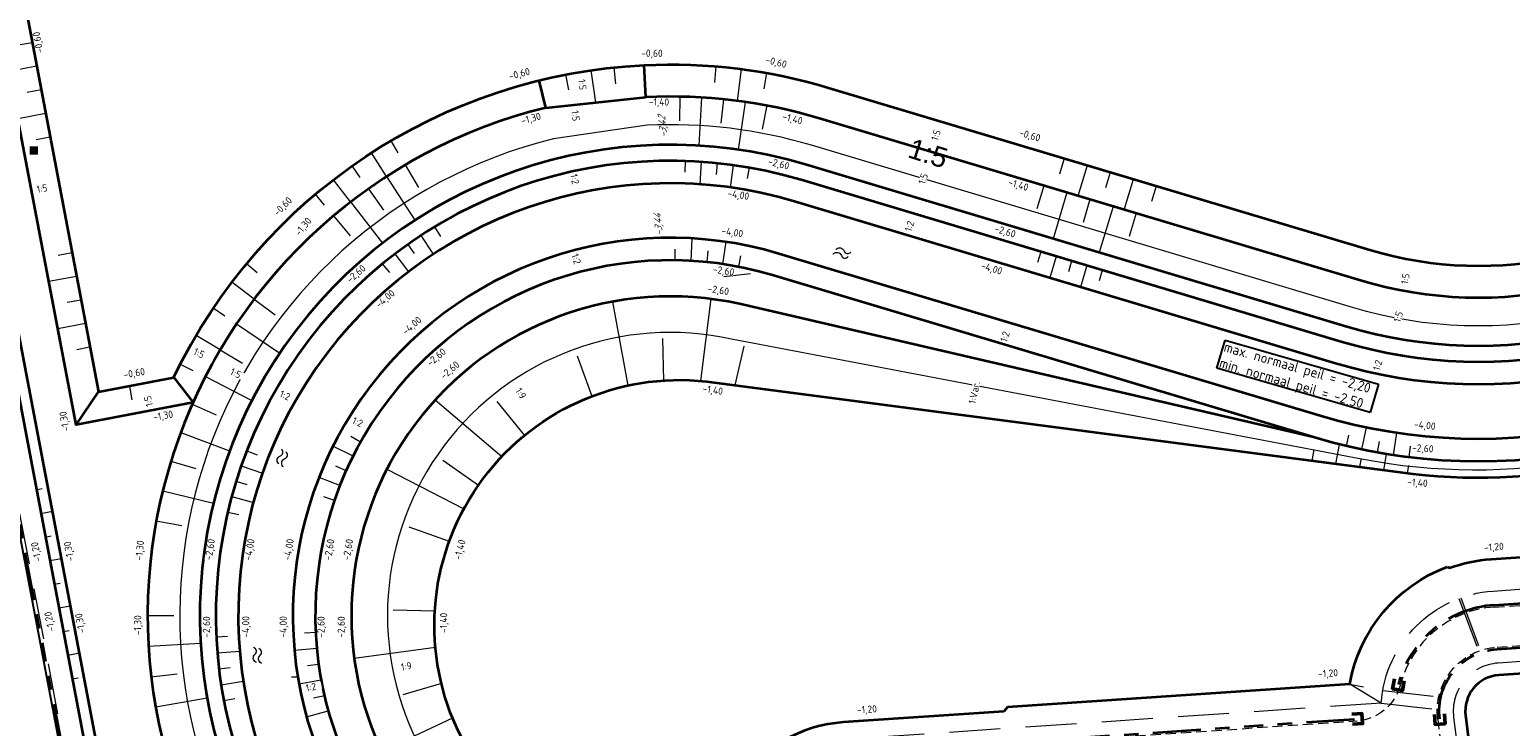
# Model space of a CAD drawing. Header units: metres. Extents: x 239845 to 242720, y 580286 to 584200.
# Tile 87 of 113: x 240429 to 240613, y 583701 to 583787. Entities that reach past the tile are written whole.
import ezdxf
from ezdxf.lldxf.tags import DXFTag

# ---------------------------------------------------------------- set-up
doc = ezdxf.new("R2010")
doc.units = ezdxf.units.M
doc.linetypes.add('DASHED', pattern=[19.049999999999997, 12.7, -6.35])
doc.linetypes.add('RI-DRAINAGE', pattern=[19.200000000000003, 6, -1.8, 1.8, -1.8, 2.4, -1.8, 1.8, -1.8])
for name, color, linetype, lineweight in [('B-OI-KL-DATA_Orientatieverzoek_18O037350_KPN_0000546663-G', 8, 'KL-DATA-N', 18), ('B-WE-GW-GRONDWERK_INSTEEK_SLEUF-G', 7, 'Continuous', 18), ('N-WA-RI-DRAINAGE_AFDEKKAP-G', 150, 'Continuous', 50), ('N-WA-RI-DRAINAGE_DRAIN_PP_100-G', 90, 'RI-DRAINAGE', 35), ('N-WE-GW-GROND_ZAND_CUNETZAND-G', 2, 'Continuous', 35), ('N-WE-GW-GRONDWERK-G', 3, 'Continuous', 35), ('N-WE-GW-GRONDWERK_BODEM-G', 2, 'DASHED', 18), ('N-WE-GW-GRONDWERK_BODEM_MEER-G', 150, 'Continuous', 35), ('N-WE-GW-GRONDWERK_INSTEEK_SLEUF-G_CONTOUR_ZANDCUNET', 52, 'Continuous', 35), ('N-WE-GW-HOOGTELIJN-060', 11, 'Continuous', 35), ('N-WE-GW-HOOGTELIJN-130', 222, 'Continuous', 35), ('N-WE-GW-HOOGTELIJN-140', 114, 'Continuous', 35), ('N-WE-GW-HOOGTELIJN-260', 44, 'Continuous', 35), ('N-WE-GW-SCHEIDING_GRONDSOORTEN-G', 4, 'Continuous', 18), ('N-WE-GW-TALUDARCERING_KORT-G', 90, 'Continuous', 18), ('N-WE-GW-TALUDARCERING_LANG-G', 60, 'Continuous', 13), ('N-WE-OG-TOPOGRAFIE-S @ 0.5', 7, 'Continuous', 18), ('N-WE-VW-VERKEERSTEKEN_OVERIG-S', 7, 'Continuous', 18), ('N-XX-AL-HOOGTELABEL-T25-M', 7, 'Continuous', 25), ('T-WE-GR-MAAIVELD-G', 3, 'DASHED', 0), ('X-XX-AL-T25', 7, 'Continuous', 25)]:
    doc.layers.add(name, color=color, linetype=linetype, lineweight=lineweight)
for name, color, linetype, lineweight, true_color in [('B-WA-RI-DRAINAGE_DRAIN_PP_100-G', 9, 'RI-DRAINAGE', 35, 0x808080), ('GBKN', 9, 'Continuous', 0, 0x808080), ('X-XX-AL-T18-BOB', 9, 'Continuous', 18, 0x808080)]:
    doc.layers.add(name, color=color, linetype=linetype, lineweight=lineweight, true_color=true_color)
doc.layers.add('Hulp', color=6, linetype='Continuous', plot=False)
doc.layers.add('WG-nw-vh-materiaalscheiding', color=7, linetype='Continuous')
doc.styles.add('Block nieuw1.8', font='arial.ttf', dxfattribs={"height": 1.8})
doc.styles.add('NLCS-ISO-ANNOTATIVE-T25', font='NLCS-ISO.ttf', dxfattribs={"height": 2.5})
doc.styles.add('NLCS-ISO-ANNOTATIVE-T25-BOB', font='NLCS-ISO.ttf', dxfattribs={"oblique": 30, "height": 2.5})
doc.styles.add('NLCS-ISO-M1000-T25', font='NLCS-ISO.ttf', dxfattribs={"height": 2.5})
tags = doc.linetypes.add('KL-DATA-N', pattern='A,4,-1,[101,NLCS.SHX,S=0.5,R=0,X=0,Y=0],-1,4,-1,["D",Standard,S=1,R=0,X=-0.25,Y=-0.5],-1.5', length=12.5).pattern_tags.tags
tags[18] = DXFTag(74, 10)

# ---------------------------------------------------------------- blocks, each defined once
blk = doc.blocks.new('Bestaande reflectorpaal')
h = blk.add_hatch(color=250)
h.paths.add_polyline_path([(241966.0657003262, 584050.6764116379), (241963.9672647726, 584050.6763477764), (241963.9673012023, 584048.6301022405), (241966.0657350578, 584048.630166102), (241966.0657350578, 584048.7255466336)])
h.paths.add_polyline_path([(241965.97031859, 584050.5810253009), (241965.9703516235, 584048.7255466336), (241964.0626829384, 584048.7254885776), (241964.062649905, 584050.5809672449)], flags=16)
at = {"true_color": 0xffffff}
blk.add_hatch(color=7, dxfattribs=at).paths.add_polyline_path([(241965.0164842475, 584050.5809962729), (241964.062649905, 584050.5809672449), (241964.0626829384, 584048.7254885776), (241965.0165407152, 584048.7255176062)])
at = {"true_color": 0x808080}
blk.add_hatch(color=8, dxfattribs=at).paths.add_polyline_path([(241965.97031859, 584050.5810253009), (241965.0164842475, 584050.5809962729), (241965.0165407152, 584048.7255176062), (241965.9703516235, 584048.7255466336)])
blk.add_lwpolyline([(241965.0164842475, 584050.5809962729), (241965.0165407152, 584048.7255176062)])
blk = doc.blocks.new('SOG-TOPOGRAFIE_WATER-SO')
at = {"flags": 128}
for points in [[(-1.912067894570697, 0.4603085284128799), (-1.824502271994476, 0.5985739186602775, -0.5388311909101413), (0.1837699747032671, 0.6342924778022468, 0.6051675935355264), (1.859057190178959, 0.83247287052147, -4.03570463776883)], [(-2.279607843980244, -0.8082764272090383), (-2.192042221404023, -0.6700110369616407, -0.5388311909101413), (-0.1837699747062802, -0.6342924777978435, 0.6051675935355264), (1.491517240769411, -0.4361120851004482, -4.03570463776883)]]:
    blk.add_lwpolyline(points, format="xyb", dxfattribs=at)

msp = doc.modelspace()

# ---------------------------------------------------------------- linework, layer by layer
at = {"layer": 'B-OI-KL-DATA_Orientatieverzoek_18O037350_KPN_0000546663-G', "flags": 128}
msp.add_lwpolyline([(240461.408, 583706.7318), (240462.0748, 583706.7318)], dxfattribs=at)
at = {"layer": 'B-WA-RI-DRAINAGE_DRAIN_PP_100-G', "flags": 128}
msp.add_lwpolyline([(240420.9956679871, 583759.9211231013), (240436.676953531, 583677.3978095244)], dxfattribs=at)
at = {"layer": 'GBKN', "flags": 128}
msp.add_lwpolyline([(240515.2963348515, 583756.649283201), (240518.638159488, 583757.029435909)], dxfattribs=at)
at = {"layer": 'N-WA-RI-DRAINAGE_AFDEKKAP-G', "flags": 128}
for points in [[(240600.1575436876, 583706.2584586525), (240599.9264574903, 583705.0300046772), (240598.6980035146, 583705.2610908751), (240598.9290897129, 583706.4895448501)], [(240593.6231822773, 583702.0823724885), (240594.8703209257, 583702.1669017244), (240594.9548501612, 583700.9197630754), (240593.7077115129, 583700.8352338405)], [(240605.1539915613, 583702.1364570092), (240605.2385207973, 583700.8893183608), (240603.9913821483, 583700.8047891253), (240603.9068529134, 583702.0519277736)]]:
    msp.add_lwpolyline(points, dxfattribs=at)
at = {"layer": 'N-WA-RI-DRAINAGE_DRAIN_PP_100-G'}
for p, q in [((240611.3641788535, 583715.6882236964), (240669.2063541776, 583719.6086818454)), ((240611.736107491, 583710.2008136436), (240669.3654482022, 583714.1068461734)), ((240530.4896856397, 583697.1768423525), (240594.2552591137, 583701.4987797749))]:
    msp.add_line(p, q, dxfattribs=at)
msp.add_arc((240612.2601887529, 583702.4685540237), 13.25, 93.87749384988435, 165.4690136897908, dxfattribs=at)
at = {"layer": 'N-WA-RI-DRAINAGE_DRAIN_PP_100-G', "extrusion": (0, 0, -1)}
msp.add_arc((-240612.2601887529, 583702.4685540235), 7.75, 352.8533418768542, 86.12250615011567, dxfattribs=at)
at = {"layer": 'N-WE-GW-GROND_ZAND_CUNETZAND-G', "flags": 128}
msp.add_lwpolyline([(240678.8384346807, 583608.6560561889), (240676.9884262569, 583622.5153280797, -0.04440134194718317), (240675.3838875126, 583658.9947752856, 0.0386489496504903), (240674.4116406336, 583688.9258408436), (240672.3442461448, 583707.6907477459, 0.4019486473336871), (240668.6286146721, 583710.7994480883), (240611.9558835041, 583706.9582531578, 0.4310258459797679), (240607.7951494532, 583701.9087111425), (240613.6949273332, 583654.8549019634, -0.014265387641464), (240615.1114978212, 583640.1756846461), (240617.5295011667, 583604.500626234)], format="xyb", dxfattribs=at)
at = {"layer": 'N-WE-GW-GRONDWERK-G', "flags": 128}
for points in [[(240493.1029948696, 583777.6866111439), (240505.5733892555, 583779.0114515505)], [(240423.607517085, 583761.4963484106), (240440.4597432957, 583672.810918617), (240440.1573626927, 583672.3666597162), (240446.0929650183, 583641.1303448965)], [(240446.7127183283, 583744.0607552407), (240449.1249313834, 583740.9397902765)]]:
    msp.add_lwpolyline(points, dxfattribs=at)
at = {"layer": 'N-WE-GW-GRONDWERK_BODEM-G', "ltscale": 0.5}
msp.add_line((240420.3814777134, 583764.4924968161), (240445.1360560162, 583634.2206627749), dxfattribs=at)
at = {"layer": 'N-WE-GW-GRONDWERK_BODEM-G', "ltscale": 0.5, "flags": 128}
for points in [[(240597.2929028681, 583703.4586819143, -0.3755653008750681), (240611.2458379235, 583717.4342178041), (240672.4234803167, 583721.5807490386)], [(240680.5370584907, 583607.2677449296), (240678.4752385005, 583622.7137955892, -0.04440134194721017), (240676.8823832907, 583658.9276157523, 0.03864894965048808), (240675.9026190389, 583689.0901070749), (240673.8352245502, 583707.8550139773, 0.4019486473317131), (240668.5271795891, 583712.2960144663), (240611.8544484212, 583708.4548195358, 0.4310258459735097), (240606.3068030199, 583701.7220968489), (240612.2065809, 583654.6682876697, -0.01426538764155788), (240613.6149314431, 583640.0742495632), (240616.1343698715, 583602.902624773)], [(240597.2929028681, 583703.4586819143), (240530.3713447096, 583698.9228364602, 0.4918730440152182), (240517.1727482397, 583679.1621618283), (240526.1908807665, 583652.4314105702, -0.122649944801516), (240528.0748910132, 583629.3082408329), (240523.3775027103, 583600.706876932, 0.05767841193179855), (240522.7544422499, 583587.6146209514), (240524.7799776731, 583557.7300078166), (240525.1917941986, 583551.6540945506)]]:
    msp.add_lwpolyline(points, format="xyb", dxfattribs=at)
for points in [[(240606.9749943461, 583716.5065994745), (240610.1461109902, 583708.083772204)], [(240607.1902443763, 583716.587639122), (240610.3613610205, 583708.1648118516)], [(240597.2929028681, 583703.4586819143), (240593.3478831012, 583705.8373512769), (240597.4652081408, 583705.0191981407)], [(240597.4652081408, 583705.0191981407), (240606.4324940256, 583704.02907025)], [(240597.2929028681, 583703.4586819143), (240606.2601887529, 583702.4685540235)]]:
    msp.add_lwpolyline(points, dxfattribs=at)
at = {"layer": 'N-WE-GW-GRONDWERK_INSTEEK_SLEUF-G_CONTOUR_ZANDCUNET', "flags": 128}
for points in [[(240605.7883971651, 583720.3110962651, -0.07018581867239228), (240610.9766968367, 583721.4051072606), (240668.8340326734, 583725.3265929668)], [(240593.3478831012, 583705.8373512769, -0.2645339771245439), (240605.4916164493, 583720.4466108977, -0.2645339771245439)], [(240550.2182883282, 583702.4329890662), (240530.2252781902, 583701.0778920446, 0.4918730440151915), (240515.1260838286, 583678.4716802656), (240518.0280199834, 583669.8700176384)]]:
    msp.add_lwpolyline(points, format="xyb", dxfattribs=at)
for points in [[(240605.4916164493, 583720.4466108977), (240605.7883971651, 583720.3110962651)], [(240593.3478831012, 583705.8373512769), (240550.6647303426, 583702.9443495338)], [(240550.6647303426, 583702.9443495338), (240550.2182883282, 583702.4329890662)]]:
    msp.add_lwpolyline(points, dxfattribs=at)
at = {"layer": 'N-WE-GW-HOOGTELIJN-130', "flags": 128}
msp.add_lwpolyline([(240449.1249313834, 583740.9397902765), (240434.5445457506, 583738.1691890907), (240425.3025957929, 583786.8052739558)], dxfattribs=at)
for points in [[(240486.5460817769, 583592.0713685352), (240474.8047558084, 583605.8401303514), (240474.198555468, 583605.8883086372), (240450.5412146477, 583633.6306855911), (240448.7307306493, 583643.1584209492), (240447.2865726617, 583642.8839984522), (240441.7469825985, 583672.036284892), (240442.0493632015, 583672.4805437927), (240425.0811476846, 583761.7763713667, 2.00764747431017e-05), (240424.4217928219, 583765.2458943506, 0.0951282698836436), (240420.5335113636, 583775.3491899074, 0.04102076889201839), (240417.6457672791, 583779.2543556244, 0.04102076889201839)], [(240493.1029948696, 583777.6866111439, 0.5364501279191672), (240456.3598444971, 583675.4471229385), (240484.4560614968, 583637.6914379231, -0.3060360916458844), (240486.5460817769, 583592.0713685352)]]:
    msp.add_lwpolyline(points, format="xyb", dxfattribs=at)
at = {"layer": 'N-WE-GW-SCHEIDING_GRONDSOORTEN-G', "flags": 128}
msp.add_lwpolyline([(240648.1561324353, 583743.7583696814, -0.1904438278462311), (240594.8083300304, 583733.8866272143), (240516.2694974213, 583748.8427225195, 0.6438836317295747), (240477.6936310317, 583697.4363137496), (240504.4335586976, 583652.7025879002, -0.2926813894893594), (240503.2774782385, 583577.0743479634)], format="xyb", dxfattribs=at)
at = {"layer": 'N-WE-GW-TALUDARCERING_KORT-G'}
for points in [[(240501.8492735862, 583780.6745635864), (240501.6329945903, 583782.7103441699)], [(240514.3242336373, 583782.8379052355), (240514.1595147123, 583780.8446998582)], [(240495.9862486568, 583779.9265052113), (240495.6197801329, 583781.821152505)], [(240430.1773916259, 583779.899953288), (240428.4581559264, 583779.5732598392)], [(240509.8074357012, 583776.0607440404), (240509.8629282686, 583779.060230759)], [(240514.9983638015, 583775.7455045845), (240515.3062515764, 583778.7296636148)], [(240520.138737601, 583774.9953013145), (240520.6965625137, 583777.9429836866)], [(240431.2974834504, 583774.0054308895), (240429.5782477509, 583773.6787374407)], [(240474.7076783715, 583772.0698748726), (240473.8200412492, 583773.5780526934)], [(240510.4943345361, 583771.0418193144), (240510.4491938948, 583769.6425472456)], [(240557.1966865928, 583769.4615527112), (240557.7706301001, 583771.3774307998)], [(240469.9723754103, 583769.0073252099), (240468.9609626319, 583770.4354513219)], [(240475.5953154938, 583770.5616970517), (240477.2437844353, 583767.7607953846)], [(240514.4852175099, 583770.7719062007), (240514.3415365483, 583769.3792986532)], [(240518.4507708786, 583770.2206601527), (240518.209175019, 583768.8416636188)], [(240562.9443208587, 583767.7397221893), (240563.518264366, 583769.6556002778)], [(240470.9837881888, 583767.5791990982), (240472.8621262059, 583764.9269648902)], [(240555.2194620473, 583767.9660583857), (240554.3585467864, 583765.0922412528)], [(240568.6919551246, 583766.0178916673), (240569.2658986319, 583767.933769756)], [(240465.5096943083, 583765.5555150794), (240464.3816319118, 583766.8934146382)], [(240560.9670963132, 583766.2442278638), (240560.1061810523, 583763.370410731)], [(240466.633976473, 583764.2144279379), (240468.7291379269, 583761.7299162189)], [(240566.7147305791, 583764.522397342), (240565.8538153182, 583761.6485802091)], [(240479.2401664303, 583762.8378061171), (240479.9667336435, 583761.6411022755)], [(240475.8963645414, 583760.6425865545), (240476.7054947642, 583759.5000856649)], [(240509.2239011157, 583758.6677891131), (240509.2591547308, 583760.0674561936)], [(240513.212614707, 583758.437382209), (240513.3562956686, 583759.8299897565)], [(240434.0332641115, 583759.6082894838), (240432.3140284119, 583759.281596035)], [(240457.1178302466, 583757.0921901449), (240455.7704136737, 583758.2088676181)], [(240472.7156526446, 583758.217082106), (240473.6033189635, 583757.1344702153)], [(240517.1649042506, 583757.8484322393), (240517.4334882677, 583759.2224273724)], [(240554.8395661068, 583759.728602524), (240554.4378056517, 583758.387487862)], [(240558.6713222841, 583758.5807155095), (240558.269561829, 583757.2396008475)], [(240562.5030784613, 583757.4328284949), (240562.1013180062, 583756.0917138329)], [(240435.1533559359, 583753.7137670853), (240433.4355897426, 583753.3873528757)], [(240453.0908550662, 583751.7034631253), (240451.638177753, 583752.6792851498)], [(240456.7583170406, 583753.8252998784), (240459.3457467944, 583751.8586511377)], [(240507.6444235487, 583748.9162893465), (240507.7993331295, 583743.6786744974)], [(240436.2734477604, 583747.8192446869), (240434.6247224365, 583747.5059497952)], [(240452.5100556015, 583747.5003564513), (240455.3092468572, 583745.8489847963)], [(240517.8063789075, 583747.972715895), (240516.6747006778, 583743.1029389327)], [(240447.5386797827, 583745.7261053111), (240449.103360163, 583744.9421631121)], [(240497.0421161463, 583746.773655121), (240498.8573349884, 583741.7136713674)], [(240449.0260348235, 583740.7170407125), (240451.9988927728, 583739.4037944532)], [(240487.0119459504, 583741.0488537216), (240490.4404618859, 583736.8249873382)], [(240470.0119620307, 583736.0125721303), (240468.7903853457, 583736.6964949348)], [(240455.8172837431, 583734.9112261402), (240457.1228271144, 583734.4038213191)], [(240594.6157564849, 583732.9033017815), (240594.8053696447, 583733.975328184)], [(240600.7761109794, 583734.1040365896), (240600.9449412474, 583735.493819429)], [(240446.3747395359, 583733.6280294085), (240449.4927066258, 583732.7099297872)], [(240468.2098984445, 583732.4207502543), (240466.9313716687, 583732.9911617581)], [(240480.2746415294, 583733.7532341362), (240484.7158874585, 583730.6395906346)], [(240600.5710437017, 583732.1239722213), (240600.7446400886, 583733.1054437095)], [(240454.5014064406, 583731.136496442), (240455.8388072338, 583730.7225409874)], [(240429.5802260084, 583730.0647588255), (240430.3170413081, 583730.2047703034)], [(240466.7544052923, 583728.720398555), (240465.4298809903, 583729.1738689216)], [(240453.4563571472, 583727.2852478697), (240454.8195616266, 583726.9663849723)], [(240444.546201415, 583726.1896616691), (240447.742363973, 583725.6005562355)], [(240476.0456733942, 583725.4536641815), (240481.0795419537, 583723.644513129)], [(240430.7003178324, 583724.1702364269), (240431.4371331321, 583724.3102479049)], [(240431.8204096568, 583718.2757140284), (240432.5572249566, 583718.4157255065)], [(240443.4661385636, 583714.3713005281), (240446.7161386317, 583714.3713005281)], [(240479.2748354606, 583714.9418553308), (240474.0742355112, 583715.0428112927)], [(240432.9405014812, 583712.3811916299), (240433.677316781, 583712.521203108)], [(240463.0159368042, 583712.2384434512), (240464.4144112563, 583712.3037826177)], [(240452.0279232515, 583711.7250642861), (240453.4263977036, 583711.7904034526)], [(240463.3938405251, 583708.1335901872), (240464.7807380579, 583708.3246797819)], [(240434.0605933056, 583706.4866692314), (240434.7974086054, 583706.6266807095)], [(240443.9128447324, 583706.7521839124), (240447.1405780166, 583707.1319711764)], [(240452.3546084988, 583707.7454736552), (240453.7450166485, 583707.9090743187)], [(240464.1328797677, 583704.110751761), (240465.4971371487, 583704.4250792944)], [(240480.0889615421, 583705.9135669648), (240475.295726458, 583704.4949556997)], [(240452.9618748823, 583703.7918389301), (240454.3372888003, 583704.0530602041)]]:
    msp.add_lwpolyline(points, dxfattribs=at)
at = {"layer": 'N-WE-GW-TALUDARCERING_LANG-G'}
for points in [[(240429.6173457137, 583782.8472144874), (240426.1788743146, 583782.1938275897)], [(240499.3381920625, 583778.3490313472), (240498.7544807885, 583782.3525408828)], [(240517.4894031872, 583782.5023507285), (240516.9756759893, 583778.5354773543)], [(240512.2238703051, 583772.963386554), (240512.5875226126, 583778.9523561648)], [(240517.1432092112, 583772.4559738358), (240518.009690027, 583778.3930784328)], [(240430.7374375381, 583776.9526920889), (240427.298966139, 583776.2993051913)], [(240473.2591584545, 583769.1196864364), (240471.358477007, 583772.0586335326)], [(240512.49215695, 583770.9420666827), (240512.3032177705, 583768.1484486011)], [(240473.2591584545, 583769.1196864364), (240476.7889954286, 583763.661641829)], [(240516.4698036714, 583770.5317208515), (240516.0844374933, 583767.7583667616)], [(240559.4965602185, 583766.6847593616), (240560.6444472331, 583770.5165155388)], [(240468.7753467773, 583765.9442074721), (240466.6339699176, 583768.7126917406)], [(240565.2441944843, 583764.9629288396), (240566.392081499, 583768.794685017)], [(240468.7753467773, 583765.9442074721), (240472.7521895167, 583760.8027366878)], [(240558.0932791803, 583767.1051431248), (240556.3714486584, 583761.357508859)], [(240563.8409134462, 583765.3833126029), (240562.1190829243, 583759.6356783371)], [(240477.5489012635, 583761.7696923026), (240479.0855549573, 583759.4290309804)], [(240511.2205734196, 583758.5975920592), (240511.3820275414, 583761.3929332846)], [(240515.1954033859, 583758.1874927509), (240515.6080882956, 583760.9569134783)], [(240474.2846130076, 583759.4578916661), (240475.9824661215, 583757.2313933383)], [(240556.7554441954, 583759.1546590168), (240555.9519232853, 583756.4724296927)], [(240560.5872003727, 583758.0067720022), (240559.7836794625, 583755.3245426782)], [(240434.5933100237, 583756.6610282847), (240431.1548386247, 583756.007641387)], [(240456.7583170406, 583753.8252998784), (240453.9718542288, 583755.9432292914)], [(240501.4126653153, 583753.5047533), (240503.3498651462, 583743.0533025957)], [(240513.6914750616, 583753.852764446), (240512.3912482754, 583743.6375565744)], [(240435.7134018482, 583750.7665058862), (240432.2749304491, 583750.1131189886)], [(240454.5435323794, 583750.7276411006), (240459.9391909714, 583747.1031592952)], [(240452.5100556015, 583747.5003564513), (240449.4955419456, 583749.2787566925)], [(240450.6687889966, 583744.1596781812), (240456.4507333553, 583741.1899779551)], [(240479.3025082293, 583741.252225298), (240487.6210260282, 583734.2044167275)], [(240447.5896954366, 583737.190329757), (240453.6786046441, 583734.9154265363)], [(240598.7948407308, 583734.3728031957), (240599.2098730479, 583737.1418731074)], [(240469.0752565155, 583734.2472170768), (240466.5728982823, 583735.5034826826)], [(240597.5934000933, 583732.5136370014), (240597.9456703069, 583734.5052865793)], [(240455.1260685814, 583733.0354615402), (240457.7700226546, 583732.1137745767)], [(240473.3040064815, 583732.6349150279), (240482.8990909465, 583727.6890969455)], [(240467.4370206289, 583730.5777756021), (240464.8311170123, 583731.6021126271)], [(240445.3483960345, 583729.9245471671), (240451.6635792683, 583728.3855159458)], [(240453.9437481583, 583729.2154909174), (240456.6460884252, 583728.4824444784)], [(240430.1402719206, 583727.1174976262), (240431.6139025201, 583727.3975205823)], [(240431.2603637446, 583721.2229752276), (240432.7339943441, 583721.5029981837)], [(240432.380455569, 583715.3284528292), (240433.8540861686, 583715.6084757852)], [(240443.5777213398, 583710.558435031), (240450.0665972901, 583710.9385519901)], [(240461.7644775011, 583710.0534087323), (240464.5526866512, 583710.3100986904)], [(240479.346058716, 583710.3937292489), (240469.2252789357, 583709.036641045)], [(240433.5005473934, 583709.4339304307), (240434.974177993, 583709.7139533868)], [(240452.1562742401, 583709.731771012), (240454.946884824, 583709.9608835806)], [(240462.3383905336, 583705.8771989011), (240465.0924817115, 583706.3821561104)], [(240452.6233663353, 583705.7632995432), (240455.3909106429, 583706.1883860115)], [(240444.4680796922, 583702.9849386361), (240450.8681929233, 583704.1200820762)], [(240463.29226103, 583701.737170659), (240465.9896465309, 583702.4882441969)], [(240481.4820977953, 583701.6041096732), (240472.6414479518, 583697.4520314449)]]:
    msp.add_lwpolyline(points, dxfattribs=at)
at = {"layer": 'T-WE-GR-MAAIVELD-G', "ltscale": 0.1}
for p, q in [((240419.8902675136, 583764.3991558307), (240444.688443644, 583633.8978866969)), ((240419.8902675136, 583764.3991558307), (240444.688443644, 583633.8978866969)), ((240611.3810847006, 583715.4387959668), (240669.2232600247, 583719.3592541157)), ((240611.7192016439, 583710.4502413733), (240669.3485423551, 583714.356273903)), ((240530.5065914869, 583696.9274146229), (240594.2736993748, 583701.2494560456)), ((240604.3223411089, 583701.4732777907), (240610.2221189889, 583654.4194686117))]:
    msp.add_line(p, q, dxfattribs=at)
msp.add_arc((240612.2601887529, 583702.4685540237), 13, 93.87749384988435, 165.4690136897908, dxfattribs=at)
at = {"layer": 'T-WE-GR-MAAIVELD-G', "ltscale": 0.1, "extrusion": (0, 0, -1)}
for centre, radius, start, end in [((-240612.2601887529, 583702.4685540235), 8, 352.8533418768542, 86.12250615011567), ((-240593.867959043, 583707.2357215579), 6.000000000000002, 194.5309863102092, 266.1225061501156)]:
    msp.add_arc(centre, radius, start, end, dxfattribs=at)

# ---------------------------------------------------------------- block references
at = {"layer": 'N-WE-OG-TOPOGRAFIE-S @ 0.5'}
for p, xscale, yscale, zscale, rotation in [((240530.1390300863, 583759.534816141), 0.4999999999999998, 0.4999999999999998, 0.4999999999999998, 344.9082485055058), ((240460.2971456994, 583734.121584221), 0.4999999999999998, 0.4999999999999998, 0.4999999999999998, 74.90824850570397), ((240457.1801373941, 583709.4988949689), 0.5, 0.5, 0.5, 95.16767031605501)]:
    msp.add_blockref('SOG-TOPOGRAFIE_WATER-SO', p, dxfattribs=dict(at, xscale=xscale, yscale=yscale, zscale=zscale, rotation=rotation))
at = {"layer": 'N-WE-VW-VERKEERSTEKEN_OVERIG-S', "xscale": 0.5, "yscale": 0.5, "zscale": 0.5}
msp.add_blockref('Bestaande reflectorpaal', (119446.7691756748, 291747.5136714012), dxfattribs=at)
msp.add_blockref('Bestaande reflectorpaal', (119446.7691756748, 291747.5136714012), dxfattribs=at)

# ---------------------------------------------------------------- texts
at = {"layer": 'Hulp', "insert": (240542.7222317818, 583770.0514124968, -1), "char_height": 2.5, "attachment_point": 9, "rotation": 342.52193671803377, "style": 'Block nieuw1.8'}
msp.add_mtext('1:5', dxfattribs=at)
at = {"layer": 'X-XX-AL-T18-BOB', "ltscale": 0.5, "char_height": 0.8999999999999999, "width": 3.232078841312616, "attachment_point": 5, "rotation": 95.66383379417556, "style": 'NLCS-ISO-ANNOTATIVE-T25-BOB', "bg_fill": 3, "box_fill_scale": 1, "bg_fill_color": 256, "bg_fill_transparency": 0}
for s, insert in [('-3,42', (240507.7721681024, 583775.2676447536)), ('-3,44', (240507.2306798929, 583763.0657915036))]:
    msp.add_mtext(s, dxfattribs=dict(at, insert=insert))

# ---------------------------------------------------------------- next in the draw order: linework, layer by layer
at = {"layer": 'N-WE-GW-GRONDWERK_BODEM_MEER-G', "flags": 128}
for points in [[(240804.0214821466, 583795.8330328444, -0.1203493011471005), (240762.7006557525, 583796.752692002), (240746.8472542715, 583801.0005981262, 0.2550933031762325), (240678.9710722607, 583784.5531065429), (240651.1704212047, 583759.3076043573, -0.2629002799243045), (240591.6016866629, 583745.7927573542), (240524.1339160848, 583766.0042150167, 0.7220976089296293), (240465.4251991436, 583682.1931843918), (240493.5214161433, 583644.4374993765, -0.2793219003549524), (240498.6412121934, 583590.6728990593), (240503.4096075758, 583585.0875391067)], [(240802.0657901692, 583788.5039326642, -0.1109316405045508), (240760.9406862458, 583790.1843963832), (240745.0872847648, 583794.4323025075, 0.2550933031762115), (240683.5424887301, 583779.5190076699), (240655.7418376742, 583754.2735054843, -0.2629002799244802), (240589.650278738, 583739.2787718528), (240522.18250816, 583759.4902295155, 0.7220976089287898), (240470.880456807, 583686.2527611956), (240498.9766738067, 583648.4970761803, -0.2929517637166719), (240503.4096075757, 583585.0875391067)]]:
    msp.add_lwpolyline(points, format="xyb", dxfattribs=at)
at = {"layer": 'N-WE-GW-HOOGTELIJN-140'}
msp.add_lwpolyline([(240796.8675827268, 583805.475431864, -0.1040576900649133), (240765.4959014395, 583807.1846909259), (240749.6424999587, 583811.4325970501, 0.2550933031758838), (240671.71058728, 583792.5484400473), (240643.9099362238, 583767.3029378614, -0.262900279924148), (240594.7009816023, 583756.1384990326), (240527.2332110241, 583776.3499566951, 0.08492158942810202), (240505.5740629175, 583778.9973716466)], format="xyb", dxfattribs=at)
at = {"layer": 'N-WE-GW-HOOGTELIJN-260'}
for points in [[(240802.0647825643, 583800.3221579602), (240802.5442699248, 583808.2182312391), (240812.0340029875, 583844.0689590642), (240820.1950815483, 583895.2309726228), (240823.739330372, 583895.2309729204), (240815.4625555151, 583843.3436562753), (240806.0167508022, 583807.6588828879), (240805.6296938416, 583801.2849294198, -0.3354350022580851), (240803.276959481, 583798.5362130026, -0.1199153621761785), (240763.4253490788, 583799.4572843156), (240747.5719475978, 583803.7051904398, 0.2550933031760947), (240677.0887243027, 583786.6259707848), (240649.2880732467, 583761.380468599, -0.262900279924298), (240592.4052075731, 583748.4749866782), (240524.937436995, 583768.6864443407, 0.7220976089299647), (240463.1789165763, 583680.5215939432), (240491.275133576, 583642.7659089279, -0.2892761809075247), (240495.302012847, 583590.2798727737)], [(240802.0647825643, 583800.3221579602, -0.1174445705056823), (240763.942987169, 583801.3891359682), (240748.0895856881, 583805.6370420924, 0.2550933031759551), (240675.7441900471, 583788.1065881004), (240647.9435389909, 583762.8610859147, -0.2629002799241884), (240592.9791510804, 583750.3908647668), (240525.5113805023, 583770.6023224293, 0.7220976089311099), (240461.5744290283, 583679.3276007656), (240489.670646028, 583641.5719157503, -0.2847159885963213), (240493.9009695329, 583591.9228415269)], [(240800.6714261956, 583785.4234351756, -0.1058995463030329), (240760.2159929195, 583787.4798040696), (240744.3625914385, 583791.7277101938, 0.255093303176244), (240685.4248366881, 583777.4461434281), (240657.6241856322, 583752.2006412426, -0.2629002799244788), (240588.8467578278, 583736.5965425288), (240521.3789872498, 583756.8080001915, 0.7220976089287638), (240473.1267393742, 583687.9243516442), (240501.2229563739, 583650.1686666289, -0.3107172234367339), (240503.8261354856, 583580.2838455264)]]:
    msp.add_lwpolyline(points, format="xyb", dxfattribs=at)
at = {"layer": 'N-WE-GW-SCHEIDING_GRONDSOORTEN-G', "flags": 128}
msp.add_lwpolyline([(240799.8385007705, 583802.4308032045, -0.1118949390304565), (240764.5900347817, 583803.8039505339), (240748.7366333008, 583808.0518566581, 0.255093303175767), (240674.0635222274, 583789.957359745), (240646.2628711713, 583764.7118575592, -0.2629002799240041), (240593.6965804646, 583752.7857123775), (240526.2288098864, 583772.99717004, 0.08492158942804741), (240505.7413313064, 583775.5013708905), (240494.0577889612, 583773.8022362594, 0.5364501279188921), (240459.5688195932, 583677.8351092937), (240487.6650365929, 583640.0794242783, -0.2947208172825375), (240490.8959963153, 583591.5938047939)], format="xyb", dxfattribs=at)

# ---------------------------------------------------------------- next in the draw order: texts
at = {"layer": 'N-XX-AL-HOOGTELABEL-T25-M', "char_height": 0.9, "attachment_point": 1, "style": 'NLCS-ISO-M1000-T25', "bg_fill": 3, "box_fill_scale": 1, "bg_fill_color": 256, "bg_fill_transparency": 0}
for s, gutter_width, insert, rotation in [('-1,30', 6.249999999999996, (240432.8425690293, 583737.2794507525), 99.56905071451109), ('-1,20', 6.249999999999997, (240429.3427770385, 583721.0117855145), 100.77280137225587), ('-1,30', 6.249999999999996, (240433.3991588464, 583721.0635569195), 99.56905071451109), ('-1,30', 6.249999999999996, (240441.9079917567, 583721.2901605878), 84.7026819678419), ('-1,20', 6.249999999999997, (240431.0101147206, 583712.3198307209), 100.77280137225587), ('-1,30', 6.249999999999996, (240434.8113647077, 583712.1083623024), 99.56905071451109), ('-1,30', 6.249999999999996, (240441.7527103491, 583711.927688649), 89.37889108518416)]:
    msp.add_mtext_dynamic_manual_height_columns(s, width=2.607198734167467, gutter_width=gutter_width, heights=[0], dxfattribs=dict(at, insert=insert, rotation=rotation))

# ---------------------------------------------------------------- next in the draw order: linework, layer by layer
at = {"layer": 'N-WE-GW-GRONDWERK-G', "flags": 128}
msp.add_lwpolyline([(240434.5445457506, 583738.1691890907), (240437.3296302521, 583742.2610473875)], dxfattribs=at)

# ---------------------------------------------------------------- next in the draw order: texts
at = {"layer": 'N-XX-AL-HOOGTELABEL-T25-M', "char_height": 0.9, "attachment_point": 1, "style": 'NLCS-ISO-M1000-T25', "bg_fill": 3, "box_fill_scale": 1, "bg_fill_color": 256, "bg_fill_transparency": 0}
for s, width, gutter_width, insert, rotation in [('-1,40', 2.607198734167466, 6.249999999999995, (240505.9603318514, 583778.8634078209), 359.4882446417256), ('-1,30', 2.607198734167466, 6.249999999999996, (240489.9368117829, 583776.4782714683), 14.670465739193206), ('1:5', 2.607198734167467, 6.249999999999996, (240497.1905219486, 583777.4030360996), 276.8335723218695), ('-1,40', 2.607198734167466, 6.249999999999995, (240522.7600544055, 583777.074538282), 345.77893085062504), ('-2,60', 2.607198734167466, 6.249999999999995, (240520.9698065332, 583771.4764415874), 345.77893085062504), ('1:2', 1.956625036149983, 6.249999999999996, (240497.0217886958, 583769.5121352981), 281.6888405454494), ('1:5', 2.607198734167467, 6.249999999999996, (240539.5298177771, 583768.3422862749), 71.91529847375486), ('-4,00', 2.607198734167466, 6.249999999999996, (240515.8681493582, 583767.4984842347), 350.8180861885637), ('-1,40', 2.607198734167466, 6.249999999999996, (240550.9613940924, 583768.8871228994), 342.8962689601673), ('-1,30', 2.607198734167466, 6.249999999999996, (240461.7017366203, 583762.1920889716), 50.352548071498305), ('1:2', 1.804100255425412, 6.249999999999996, (240537.8289460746, 583762.4444382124), 71.91529847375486), ('-4,00', 2.607198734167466, 6.249999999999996, (240515.1133194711, 583762.8296182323), 350.8180861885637), ('-2,60', 2.607198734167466, 6.249999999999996, (240549.2495360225, 583763.1039517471), 342.8962689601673), ('-2,60', 2.607198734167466, 6.249999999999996, (240468.1451173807, 583756.4632531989), 40.689028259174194), ('1:2', 1.903854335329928, 6.249999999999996, (240497.1231518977, 583759.5935422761), 288.2211909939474), ('-2,60', 2.607198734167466, 6.249999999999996, (240514.0351705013, 583758.0347938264), 350.8180861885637), ('-4,00', 2.607198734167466, 6.249999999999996, (240547.5484284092, 583758.5022901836), 342.8962689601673), ('-4,00', 2.607198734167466, 6.249999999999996, (240471.7560620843, 583753.3343452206), 40.689028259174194), ('-2,60', 2.607198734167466, 6.249999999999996, (240513.3805084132, 583755.6222608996), 350.8180861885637), ('1:5', 2.607198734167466, 6.249999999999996, (240598.7908084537, 583751.1104758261), 74.02930813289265), ('1:2', 1.949437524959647, 6.249999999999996, (240549.7346773, 583748.6695146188), 71.97018091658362), ('-2,60', 2.607198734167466, 6.249999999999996, (240478.1429493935, 583746.0612096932), 40.689028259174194), ('1:5', 2.607198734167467, 6.249999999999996, (240454.037934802, 583745.2803520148), 334.3623254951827), ('1:Var.', 2.607198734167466, 6.249999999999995, (240545.8008243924, 583740.8836577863), 77.77749463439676), ('1:2', 1.903854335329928, 6.249999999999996, (240460.1813885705, 583742.4994811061), 336.0588076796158), ('1:9', 1.903854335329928, 6.249999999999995, (240490.020418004, 583742.89037207), 302.51933798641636), ('-1,40', 2.607198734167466, 6.249999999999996, (240512.7579677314, 583743.1606955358), 350.8180861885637), ('-1,30', 2.607198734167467, 6.249999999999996, (240444.0808061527, 583739.5451813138), 9.569050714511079), ('1:2', 1.903854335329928, 6.249999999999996, (240469.2381573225, 583739.1819989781), 336.0588076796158), ('-4,00', 2.607198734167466, 6.249999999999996, (240601.4276884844, 583738.7062070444), 353.6154954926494), ('-2,60', 2.607198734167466, 6.249999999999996, (240601.1653190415, 583735.769396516), 356.1065733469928), ('-1,40', 2.607198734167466, 6.249999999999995, (240600.5770060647, 583731.5019215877), 355.36209909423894), ('-2,60', 2.607198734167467, 6.249999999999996, (240450.5519837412, 583721.3659805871), 80.66086821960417), ('-4,00', 2.607198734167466, 6.249999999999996, (240455.4873127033, 583721.3524122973), 80.5418727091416), ('-4,00', 2.607198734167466, 6.249999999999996, (240460.3785794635, 583721.3524122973), 80.5418727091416), ('-2,60', 2.607198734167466, 6.249999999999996, (240465.4443515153, 583721.3524122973), 80.5418727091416), ('-2,60', 2.607198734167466, 6.249999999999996, (240467.7734366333, 583721.3524122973), 80.5418727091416), ('-1,40', 2.607198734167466, 6.249999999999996, (240481.6328612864, 583721.4701268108), 75.65784774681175), ('-2,60', 2.607198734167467, 6.249999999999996, (240450.3292355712, 583711.619492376), 89.37889108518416), ('-4,00', 2.607198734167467, 6.249999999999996, (240455.2135655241, 583711.619492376), 89.37889108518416), ('-4,00', 2.607198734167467, 6.249999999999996, (240459.8933195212, 583711.619492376), 89.37889108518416), ('-2,60', 2.607198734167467, 6.249999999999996, (240464.6123572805, 583711.619492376), 89.37889108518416), ('-2,60', 2.607198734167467, 6.249999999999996, (240467.1291868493, 583711.619492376), 89.37889108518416), ('-1,40', 2.607198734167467, 6.249999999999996, (240479.8957554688, 583712.1924793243), 89.37889108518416), ('1:9', 1.971839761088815, 6.249999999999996, (240474.9776741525, 583708.377945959), 10.042315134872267), ('1:2', 1.971839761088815, 6.249999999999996, (240463.1059225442, 583705.7773866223), 10.45853729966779)]:
    msp.add_mtext_dynamic_manual_height_columns(s, width=width, gutter_width=gutter_width, heights=[0], dxfattribs=dict(at, insert=insert, rotation=rotation))
at = {"layer": 'X-XX-AL-T25', "insert": (240577.9116981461, 583748.5324115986), "char_height": 1.25, "width": 19.58389001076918, "attachment_point": 1, "rotation": 343.92478736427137, "style": 'NLCS-ISO-ANNOTATIVE-T25', "bg_fill": 19, "box_fill_scale": 1.125, "bg_fill_color": 256, "bg_fill_transparency": 0}
msp.add_mtext('max. normaal peil = -2,20\\Pmin. normaal peil = -2,50', dxfattribs=at)

# ---------------------------------------------------------------- next in the draw order: linework, layer by layer
at = {"layer": 'N-WE-GW-GRONDWERK-G', "flags": 128}
msp.add_lwpolyline([(240493.1029948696, 583777.6866111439), (240492.2675500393, 583781.0854391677)], dxfattribs=at)
at = {"layer": 'N-WE-GW-TALUDARCERING_KORT-G'}
for points in [[(240592.9367951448, 583735.501784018), (240593.2586943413, 583736.8642747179)], [(240596.8248916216, 583734.6961637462), (240597.0708726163, 583736.0743848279)], [(240588.660469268, 583733.6826313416), (240588.9099509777, 583735.0931398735)]]:
    msp.add_lwpolyline(points, dxfattribs=at)
at = {"layer": 'N-WE-GW-TALUDARCERING_LANG-G'}
for points in [[(240594.8707609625, 583735.0729873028), (240595.4390348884, 583737.814713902)], [(240591.6381128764, 583733.2929665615), (240592.0661921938, 583735.7132222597)]]:
    msp.add_lwpolyline(points, dxfattribs=at)

# ---------------------------------------------------------------- next in the draw order: texts
at = {"layer": 'N-XX-AL-HOOGTELABEL-T25-M', "char_height": 0.9, "attachment_point": 1, "style": 'NLCS-ISO-M1000-T25', "bg_fill": 3, "box_fill_scale": 1, "bg_fill_color": 256, "bg_fill_transparency": 0}
for s, width, insert, rotation in [('-4,00', 2.607198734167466, (240475.0956003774, 583749.9948069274), 40.689028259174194), ('1:2', 1.949437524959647, (240596.2267619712, 583745.0859677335), 74.02930813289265), ('-2,60', 2.607198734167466, (240479.8359242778, 583744.4539334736), 40.689028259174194)]:
    msp.add_mtext_dynamic_manual_height_columns(s, width=width, gutter_width=6.249999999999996, heights=[0], dxfattribs=dict(at, insert=insert, rotation=rotation))

# ---------------------------------------------------------------- next in the draw order: linework, layer by layer
at = {"layer": 'N-WE-GW-HOOGTELIJN-060', "flags": 128}
msp.add_lwpolyline([(240471.0729738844, 583843.9166177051), (240466.4866427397, 583853.3285623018), (240427.6995127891, 583853.3285623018, 0.4703469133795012), (240418.3665189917, 583842.0550835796), (240437.329630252, 583742.2610473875), (240446.7039118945, 583744.0423717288, -0.2757884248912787), (240505.3828990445, 583782.9928010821, -0.08492158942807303), (240528.3810980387, 583780.1817128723), (240595.848868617, 583759.9702552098, 0.262900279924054), (240641.2208677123, 583770.2641724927), (240669.0215187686, 583795.5096746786, -0.2550933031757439), (240750.6777761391, 583815.2963003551), (240766.5311776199, 583811.0483942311, 0.09231196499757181), (240792.9223641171, 583808.993736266, 0.08612836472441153)], format="xyb", dxfattribs=at)
at = {"layer": 'N-WE-GW-HOOGTELIJN-260'}
msp.add_lwpolyline([(240588.8467578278, 583736.5965425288), (240517.2642028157, 583753.2314766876, 0.6450805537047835), (240473.7975141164, 583695.1822664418), (240501.2229563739, 583650.1686666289)], format="xyb", dxfattribs=at)

# ---------------------------------------------------------------- next in the draw order: texts
at = {"layer": 'N-XX-AL-HOOGTELABEL-T25-M', "char_height": 0.9, "attachment_point": 1, "style": 'NLCS-ISO-M1000-T25', "bg_fill": 3, "box_fill_scale": 1, "bg_fill_color": 256, "bg_fill_transparency": 0}
for s, width, gutter_width, insert, rotation in [('-0,60', 2.607198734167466, 6.249999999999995, (240429.5715395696, 583784.4210463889), 100.27465558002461), ('-0,60', 2.607198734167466, 6.249999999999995, (240505.0121022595, 583784.9408611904), 359.4882446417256), ('-0,60', 2.607198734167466, 6.249999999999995, (240520.6569447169, 583784.150440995), 345.77893085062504), ('-0,60', 2.607198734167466, 6.249999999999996, (240488.4048751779, 583782.0190574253), 14.670465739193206), ('1:5', 2.607198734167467, 6.249999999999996, (240498.0352772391, 583781.2824037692), 276.8335723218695), ('1:5', 1.660561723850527, 6.249999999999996, (240541.123588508, 583773.7780357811), 71.91529847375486), ('-0,60', 2.607198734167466, 6.249999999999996, (240552.3225097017, 583775.080427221), 342.8962689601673), ('1:5', 2.607198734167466, 6.249999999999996, (240429.5620757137, 583767.9392910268), 10.386788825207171), ('-0,60', 2.607198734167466, 6.249999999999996, (240459.0586898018, 583764.7563669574), 45.915178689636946), ('1:5', 1.839477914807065, 6.249999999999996, (240599.7438108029, 583755.7772349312), 80.64710346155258), ('1:5', 2.607198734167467, 6.249999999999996, (240449.467888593, 583747.7879711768), 334.3623254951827), ('-0,60', 2.607198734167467, 6.249999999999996, (240440.3948766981, 583744.8322096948), 9.569050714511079), ('1:5', 1.653899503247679, 6.249999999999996, (240443.2790458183, 583740.3479275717), 103.03996900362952), ('-1,20', 2.607198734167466, 6.249999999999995, (240589.3813580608, 583707.5344039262), 4.430941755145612), ('-1,20', 2.607198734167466, 6.249999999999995, (240531.8868066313, 583703.042438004), 4.430941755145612)]:
    msp.add_mtext_dynamic_manual_height_columns(s, width=width, gutter_width=gutter_width, heights=[0], dxfattribs=dict(at, insert=insert, rotation=rotation))

# ---------------------------------------------------------------- next in the draw order: linework, layer by layer
at = {"layer": 'B-WE-GW-GRONDWERK_INSTEEK_SLEUF-G', "flags": 128}
msp.add_lwpolyline([(240423.607517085, 583761.4963484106), (240440.4597432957, 583672.810918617), (240440.1573626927, 583672.3666597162), (240446.0929650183, 583641.1303448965)], dxfattribs=at)
at = {"layer": 'N-WE-GW-GRONDWERK-G', "flags": 128}
msp.add_lwpolyline([(240505.5733892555, 583779.0114515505), (240505.3828990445, 583782.9928010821)], dxfattribs=at)
msp.add_lwpolyline([(240502.4088225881, 583573.4422358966, 0.1023702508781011), (240514.0774621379, 583596.8306426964), (240514.4771739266, 583598.583750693, 0.1738144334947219), (240507.6896593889, 583654.8649333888), (240482.4603060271, 583699.4454581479, -0.5940481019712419), (240513.1545027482, 583743.5636042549), (240601.2403312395, 583732.0363869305, 0.1698757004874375), (240648.6850298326, 583742.9096716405), (240659.3117404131, 583749.4649660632), (240682.7118125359, 583765.291700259)], format="xyb", dxfattribs=at)
at = {"layer": 'N-WE-GW-TALUDARCERING_KORT-G'}
for points in [[(240429.0572998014, 583785.7944756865), (240427.3380641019, 583785.4677822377)], [(240520.635633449, 583782.0205517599), (240520.2871765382, 583780.0511412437)], [(240441.1813516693, 583742.9929610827), (240441.5080451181, 583741.2737253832)]]:
    msp.add_lwpolyline(points, dxfattribs=at)
at = {"layer": 'WG-nw-vh-materiaalscheiding', "ltscale": 2.5}
msp.add_lwpolyline([(240419.8902675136, 583764.3991558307), (240445.8689717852, 583627.6853160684), (240447.4962514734, 583619.121699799), (240440.8649137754, 583617.8615964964, 0.3277719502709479), (240433.9319851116, 583624.3143171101), (240392.9824908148, 583607.5155262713, -0.05042069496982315)], format="xyb", dxfattribs=at)

# ---------------------------------------------------------------- next in the draw order: texts
at = {"layer": 'N-XX-AL-HOOGTELABEL-T25-M', "insert": (240610.0495029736, 583723.2967021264), "char_height": 0.9, "attachment_point": 1, "rotation": 4.430941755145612, "style": 'NLCS-ISO-M1000-T25', "bg_fill": 3, "box_fill_scale": 1, "bg_fill_color": 256, "bg_fill_transparency": 0}
msp.add_mtext_dynamic_manual_height_columns('-1,20', width=2.607198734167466, gutter_width=6.249999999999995, heights=[0], dxfattribs=at)

doc.saveas('drawing.dxf')
